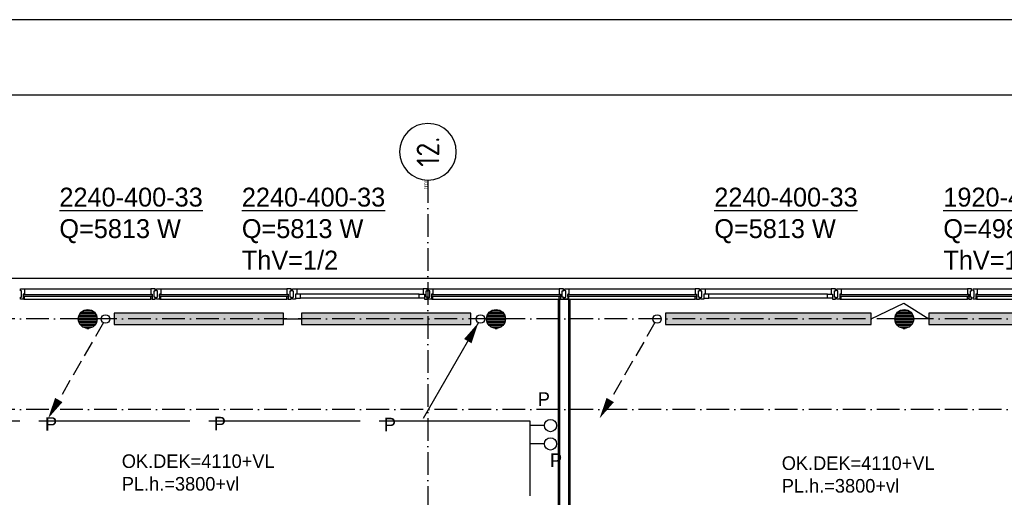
# Model space of a CAD drawing. Extents: x -41378 to 114803, y -24080 to 82188.
# Tile 66 of 137: x 18491 to 31514, y 75867 to 82188. Entities that reach past the tile are written whole.
import ezdxf
from ezdxf.enums import TextEntityAlignment as Align

# ---------------------------------------------------------------- set-up
doc = ezdxf.new("R2010")
doc.units = 0
doc.header["$LTSCALE"] = 50
for name, pattern in [('2322000', [45, 40, -5]), ('2322107', [2000, 1000, 1000]), ('DASHDOT', [9, 6, -1.5, 0, -1.5])]:
    doc.linetypes.add(name, pattern=pattern)
doc.layers.get('0').update_dxf_attribs({"linetype": 'CONTINUOUS'})
for name, color, linetype in [('00KAD025', 2, 'CONTINUOUS'), ('00KAD070', 5, 'CONTINUOUS'), ('AL$7----_STRAMIEN', 1, 'DASHDOT'), ('AL21----_BUITENWAND', 4, 'CONTINUOUS'), ('AL22----_BINNENWAND', 7, 'CONTINUOUS'), ('AL28----_KONSTRUKTIE', 3, 'CONTINUOUS'), ('AL31----_BUITENKOZ', 7, 'CONTINUOUS'), ('ALN-----_BLOCKNAAM', 2, 'CONTINUOUS'), ('ALXAA---_GEWBETON', 12, 'CONTINUOUS'), ('ALXOU---_GLAS', 7, 'CONTINUOUS'), ('BOUW', 8, 'CONTINUOUS'), ('WI561---', 1, 'CONTINUOUS'), ('WL$1----', 3, 'CONTINUOUS'), ('WL561---', 4, 'CONTINUOUS'), ('WL561---_AANVOER', 4, 'CONTINUOUS'), ('WL561---_RETOUR', 4, 'CONTINUOUS'), ('WM561---', 1, 'CONTINUOUS')]:
    doc.layers.add(name, color=color, linetype=linetype)
doc.layers.get('0').freeze()
doc.styles.add('BURO-018', font='BUROFONT.shx', dxfattribs={"height": 90})
doc.styles.add('BURO-025', font='BUROFONT.shx', dxfattribs={"height": 250})
doc.styles.get("Standard").update_dxf_attribs({"font": 'ISOCP'})

# ---------------------------------------------------------------- blocks, each defined once
blk = doc.blocks.new('1011')
at = {"layer": 'AL$7----_STRAMIEN', "color": 7, "linetype": 'CONTINUOUS'}
blk.add_circle((-750, 0), 750, dxfattribs=at)
at = {"layer": 'ALN-----_BLOCKNAAM', "linetype": 'CONTINUOUS'}
blk.add_text('1011', height=100, dxfattribs=at).set_placement((0, 0))
blk = doc.blocks.new('2322401')
at = {"color": 0, "linetype": 'CONTINUOUS'}
for p, q in [((-0.5, 0.5, 1), (-0.5, 0.5)), ((-0.5, 0.5, 1), (-0.5, -0.5, 1)), ((0.5, 0.5, 1), (-0.5, 0.5, 1)), ((0.5, 0.5), (-0.5, 0.5)), ((-0.5, 0.5), (-0.5, -0.5)), ((0.5, 0.5, 1), (0.5, 0.5)), ((0.5, -0.5, 1), (0.5, 0.5, 1)), ((0.5, -0.5), (0.5, 0.5)), ((-0.5, -0.5, 1), (-0.5, -0.5)), ((-0.5, -0.5, 1), (0.5, -0.5, 1)), ((-0.5, -0.5), (0.5, -0.5)), ((0.5, -0.5, 1), (0.5, -0.5))]:
    blk.add_line(p, q, dxfattribs=at)
blk = doc.blocks.new('CVHATCH1')
at = {"color": 0, "linetype": 'CONTINUOUS'}
blk.add_solid([(-0.5, -0.5), (0.5, -0.5), (-0.5, 0.5), (0.5, 0.5)], dxfattribs=at)
blk = doc.blocks.new('CVRINFO2')
at = {"color": 0, "linetype": 'CONTINUOUS', "style": 'BURO-025'}
for tag, p in [('CV_TEXT125', (0, 0)), ('CV_TEXT225', (0, -4.17)), ('CV_TEXT325', (0, -8.33)), ('CV_TEXT425', (0, -12.5))]:
    blk.add_attdef(tag, p, '', height=2.5, dxfattribs=at)
blk = doc.blocks.new('LDV2108')
at = {"color": 0, "linetype": 'CONTINUOUS'}
for p, q in [((-0.25, -0.43), (-1.19, -2.06)), ((-1.56, -2.71), (-2.5, -4.33)), ((-2.87, -4.98), (-3.81, -6.6)), ((-4.19, -7.25), (-5.12, -8.88)), ((-5.5, -9.53), (-6.44, -11.15))]:
    blk.add_line(p, q, dxfattribs=at)
blk.add_lwpolyline([(-6.75, -11.69, 0, 1, 0), (-5.5, -9.53, 1, 1, 0)], format="xyseb", dxfattribs=at)
blk.add_circle((0, 0), 0.5, dxfattribs=at)
blk = doc.blocks.new('LDV4107')
at = {"color": 0, "linetype": 'CONTINUOUS'}
blk.add_line((-0.25, -0.43), (-6.75, -11.69), dxfattribs=at)
blk.add_lwpolyline([(-0.25, -0.43, 0, 1, 0), (-1.5, -2.6, 1, 1, 0)], format="xyseb", dxfattribs=at)
blk.add_circle((0, 0), 0.5, dxfattribs=at)

msp = doc.modelspace()

# ---------------------------------------------------------------- linework, layer by layer
at = {"layer": '00KAD025', "linetype": 'CONTINUOUS'}
msp.add_line((114803.4, 82187.6), (-41378.4, 82187.6), dxfattribs=at)
at = {"layer": '00KAD070', "linetype": 'CONTINUOUS'}
msp.add_line((113803.4, 81187.6), (-40378.4, 81187.6), dxfattribs=at)
at = {"layer": 'AL$7----_STRAMIEN', "color": 1}
for p, q in [((53082.4, 78227.3), (12880.4, 78227.3)), ((53082.4, 77027.3), (12880.4, 77027.3))]:
    msp.add_line(p, q, dxfattribs=at)
msp.add_lwpolyline([(23891, 80064.7), (23891, 41627.3)], dxfattribs=at)
at = {"layer": 'AL21----_BUITENWAND', "color": 8}
msp.add_line((16151, 78767.3), (49631, 78767.3), dxfattribs=at)
at = {"layer": 'AL22----_BINNENWAND', "color": 8}
for p, q in [((25616, 69752.3), (25616, 78487.3)), ((25616, 78487.3), (25766, 78487.3)), ((25766, 78487.3), (25766, 69902.3))]:
    msp.add_line(p, q, dxfattribs=at)
at = {"layer": 'AL22----_BINNENWAND', "color": 8, "linetype": 'CONTINUOUS'}
for p, q in [((25631, 78487.3), (25631, 69767.3)), ((25751, 78487.3), (25751, 69887.3))]:
    msp.add_line(p, q, dxfattribs=at)
at = {"layer": 'AL28----_KONSTRUKTIE', "color": 8}
for centre in [(19391, 78227.3), (24791, 78227.3), (30191, 78227.3)]:
    msp.add_circle(centre, 125, dxfattribs=at)
at = {"layer": 'AL31----_BUITENKOZ', "color": 8, "linetype": 'CONTINUOUS'}
for p, q in [((18500, 78620.3), (18500, 78626.3)), ((18500, 78626.3), (18518.9, 78626.3)), ((18500, 78606.8), (18500, 78620.3)), ((18500, 78597.3), (18500, 78606.8)), ((18500, 78606.8), (18500, 78606.8)), ((18514, 78597.3), (18500, 78597.3)), ((18514, 78517.3), (18514, 78597.3)), ((18518.9, 78626.3), (18556, 78626.3)), ((18556, 78554.3), (18539, 78554.3)), ((18539, 78554.3), (18539, 78487.3)), ((18556, 78626.3), (18556, 78619.3)), ((18556, 78619.3), (18556, 78615.3)), ((18556, 78615.3), (18556, 78607.3)), ((18556, 78607.3), (18556, 78554.3)), ((20263.1, 78626.3), (20226, 78626.3)), ((20226, 78626.3), (20226, 78619.3)), ((20226, 78619.3), (20226, 78615.3)), ((20226, 78615.3), (20226, 78607.3)), ((20226, 78607.3), (20226, 78554.3)), ((20226, 78554.3), (20243, 78554.3)), ((20243, 78554.3), (20243, 78487.3)), ((20282, 78626.3), (20263.1, 78626.3)), ((20268, 78517.3), (20268, 78597.3)), ((20268, 78597.3), (20282, 78597.3)), ((20282, 78620.3), (20282, 78626.3)), ((20282, 78606.3), (20282, 78620.3)), ((20282, 78597.3), (20282, 78606.3)), ((20282, 78606.3), (20282, 78606.3)), ((20300, 78620.3), (20300, 78626.3)), ((20300, 78626.3), (20318.9, 78626.3)), ((20300, 78606.8), (20300, 78620.3)), ((20300, 78597.3), (20300, 78606.8)), ((20300, 78606.8), (20300, 78606.8)), ((20314, 78597.3), (20300, 78597.3)), ((20314, 78517.3), (20314, 78597.3)), ((20318.9, 78626.3), (20356, 78626.3)), ((20356, 78554.3), (20339, 78554.3)), ((20339, 78554.3), (20339, 78487.3)), ((20356, 78626.3), (20356, 78619.3)), ((20356, 78619.3), (20356, 78615.3)), ((20356, 78615.3), (20356, 78607.3)), ((20356, 78607.3), (20356, 78554.3)), ((22063.1, 78626.3), (22026, 78626.3)), ((22026, 78626.3), (22026, 78619.3)), ((22026, 78619.3), (22026, 78615.3)), ((22026, 78615.3), (22026, 78607.3)), ((22026, 78607.3), (22026, 78554.3)), ((22026, 78554.3), (22043, 78554.3)), ((22043, 78554.3), (22043, 78487.3)), ((22082, 78626.3), (22063.1, 78626.3)), ((22068, 78517.3), (22068, 78597.3)), ((22068, 78597.3), (22082, 78597.3)), ((22082, 78620.3), (22082, 78626.3)), ((22082, 78606.3), (22082, 78620.3)), ((22082, 78597.3), (22082, 78606.3)), ((22082, 78606.3), (22082, 78606.3)), ((22100, 78620.3), (22100, 78626.3)), ((22100, 78626.3), (22118.9, 78626.3)), ((22100, 78606.8), (22100, 78620.3)), ((22100, 78596.8), (22100, 78606.8)), ((22100, 78606.8), (22100, 78606.8)), ((22114, 78596.8), (22100, 78596.8)), ((22114, 78516.8), (22114, 78596.8)), ((22118.9, 78626.3), (22156, 78626.3)), ((22156, 78554.3), (22139, 78554.3)), ((22139, 78554.3), (22139, 78487.3)), ((22139, 78554.3), (22139, 78500.3)), ((22206, 78554.3), (22139, 78554.3)), ((22156, 78626.3), (22156, 78619.3)), ((22156, 78619.3), (22156, 78615.3)), ((22156, 78615.3), (22156, 78607.3)), ((22156, 78607.3), (22156, 78554.3)), ((22206, 78500.3), (22206, 78554.3)), ((23776, 78500.3), (23776, 78554.3)), ((23776, 78554.3), (23843, 78554.3)), ((23863.1, 78626.3), (23826, 78626.3)), ((23826, 78626.3), (23826, 78619.3)), ((23826, 78619.3), (23826, 78615.3)), ((23826, 78615.3), (23826, 78607.3)), ((23826, 78607.3), (23826, 78554.3)), ((23826, 78554.3), (23843, 78554.3)), ((23843, 78554.3), (23843, 78487.3)), ((23843, 78554.3), (23843, 78500.3)), ((23882, 78626.3), (23863.1, 78626.3)), ((23868, 78517.3), (23868, 78597.3)), ((23868, 78597.3), (23882, 78597.3)), ((23882, 78620.3), (23882, 78626.3)), ((23882, 78606.3), (23882, 78620.3)), ((23882, 78597.3), (23882, 78606.3)), ((23882, 78606.3), (23882, 78606.3)), ((23900, 78620.3), (23900, 78626.3)), ((23900, 78626.3), (23918.9, 78626.3)), ((23900, 78606.8), (23900, 78620.3)), ((23900, 78597.3), (23900, 78606.8)), ((23900, 78606.8), (23900, 78606.8)), ((23914, 78597.3), (23900, 78597.3)), ((23914, 78517.3), (23914, 78597.3)), ((23918.9, 78626.3), (23956, 78626.3)), ((23956, 78554.3), (23939, 78554.3)), ((23939, 78554.3), (23939, 78487.3)), ((23956, 78626.3), (23956, 78619.3)), ((23956, 78619.3), (23956, 78615.3)), ((23956, 78615.3), (23956, 78607.3)), ((23956, 78607.3), (23956, 78554.3)), ((25663.1, 78626.3), (25626, 78626.3)), ((25626, 78626.3), (25626, 78619.3)), ((25626, 78619.3), (25626, 78615.3)), ((25626, 78615.3), (25626, 78607.3)), ((25626, 78607.3), (25626, 78554.3)), ((25626, 78554.3), (25643, 78554.3)), ((25643, 78554.3), (25643, 78487.3)), ((25682, 78626.3), (25663.1, 78626.3)), ((25668, 78517.3), (25668, 78597.3)), ((25668, 78597.3), (25682, 78597.3)), ((25682, 78620.3), (25682, 78626.3)), ((25682, 78606.3), (25682, 78620.3)), ((25682, 78597.3), (25682, 78606.3)), ((25682, 78606.3), (25682, 78606.3)), ((25700, 78620.3), (25700, 78626.3)), ((25700, 78626.3), (25718.9, 78626.3)), ((25700, 78606.8), (25700, 78620.3)), ((25700, 78597.3), (25700, 78606.8)), ((25700, 78606.8), (25700, 78606.8)), ((25714, 78597.3), (25700, 78597.3)), ((25714, 78517.3), (25714, 78597.3)), ((25718.9, 78626.3), (25756, 78626.3)), ((25756, 78554.3), (25739, 78554.3)), ((25739, 78554.3), (25739, 78487.3)), ((25756, 78626.3), (25756, 78619.3)), ((25756, 78619.3), (25756, 78615.3)), ((25756, 78615.3), (25756, 78607.3)), ((25756, 78607.3), (25756, 78554.3)), ((27463.1, 78626.3), (27426, 78626.3)), ((27426, 78626.3), (27426, 78619.3)), ((27426, 78619.3), (27426, 78615.3)), ((27426, 78615.3), (27426, 78607.3)), ((27426, 78607.3), (27426, 78554.3)), ((27426, 78554.3), (27443, 78554.3)), ((27443, 78554.3), (27443, 78487.3)), ((27482, 78626.3), (27463.1, 78626.3)), ((27468, 78517.3), (27468, 78597.3)), ((27468, 78597.3), (27482, 78597.3)), ((27482, 78620.3), (27482, 78626.3)), ((27482, 78606.3), (27482, 78620.3)), ((27482, 78597.3), (27482, 78606.3)), ((27482, 78606.3), (27482, 78606.3)), ((27500, 78620.3), (27500, 78626.3)), ((27500, 78626.3), (27518.9, 78626.3)), ((27500, 78606.8), (27500, 78620.3)), ((27500, 78596.8), (27500, 78606.8)), ((27500, 78606.8), (27500, 78606.8)), ((27514, 78596.8), (27500, 78596.8)), ((27514, 78516.8), (27514, 78596.8)), ((27518.9, 78626.3), (27556, 78626.3)), ((27556, 78554.3), (27539, 78554.3)), ((27539, 78554.3), (27539, 78487.3)), ((27539, 78554.3), (27539, 78500.3)), ((27606, 78554.3), (27539, 78554.3)), ((27556, 78626.3), (27556, 78619.3)), ((27556, 78619.3), (27556, 78615.3)), ((27556, 78615.3), (27556, 78607.3)), ((27556, 78607.3), (27556, 78554.3)), ((27606, 78500.3), (27606, 78554.3)), ((29176, 78500.3), (29176, 78554.3)), ((29176, 78554.3), (29243, 78554.3)), ((29263.1, 78626.3), (29226, 78626.3)), ((29226, 78626.3), (29226, 78619.3)), ((29226, 78619.3), (29226, 78615.3)), ((29226, 78615.3), (29226, 78607.3)), ((29226, 78607.3), (29226, 78554.3)), ((29226, 78554.3), (29243, 78554.3)), ((29243, 78554.3), (29243, 78487.3)), ((29243, 78554.3), (29243, 78500.3)), ((29282, 78626.3), (29263.1, 78626.3)), ((29268, 78517.3), (29268, 78597.3)), ((29268, 78597.3), (29282, 78597.3)), ((29282, 78620.3), (29282, 78626.3)), ((29282, 78606.3), (29282, 78620.3)), ((29282, 78597.3), (29282, 78606.3)), ((29282, 78606.3), (29282, 78606.3)), ((29300, 78620.3), (29300, 78626.3)), ((29300, 78626.3), (29318.9, 78626.3)), ((29300, 78606.8), (29300, 78620.3)), ((29300, 78597.3), (29300, 78606.8)), ((29300, 78606.8), (29300, 78606.8)), ((29314, 78597.3), (29300, 78597.3)), ((29314, 78517.3), (29314, 78597.3)), ((29318.9, 78626.3), (29356, 78626.3)), ((29356, 78554.3), (29339, 78554.3)), ((29339, 78554.3), (29339, 78487.3)), ((29356, 78626.3), (29356, 78619.3)), ((29356, 78619.3), (29356, 78615.3)), ((29356, 78615.3), (29356, 78607.3)), ((29356, 78607.3), (29356, 78554.3)), ((31063.1, 78626.3), (31026, 78626.3)), ((31026, 78626.3), (31026, 78619.3)), ((31026, 78619.3), (31026, 78615.3)), ((31026, 78615.3), (31026, 78607.3)), ((31026, 78607.3), (31026, 78554.3)), ((31026, 78554.3), (31043, 78554.3)), ((31043, 78554.3), (31043, 78487.3)), ((31082, 78626.3), (31063.1, 78626.3)), ((31068, 78517.3), (31068, 78597.3)), ((31068, 78597.3), (31082, 78597.3)), ((31082, 78620.3), (31082, 78626.3)), ((31082, 78606.3), (31082, 78620.3)), ((31082, 78597.3), (31082, 78606.3)), ((31082, 78606.3), (31082, 78606.3)), ((31100, 78620.3), (31100, 78626.3)), ((31100, 78626.3), (31118.9, 78626.3)), ((31100, 78606.8), (31100, 78620.3)), ((31100, 78597.3), (31100, 78606.8)), ((31100, 78606.8), (31100, 78606.8)), ((31114, 78597.3), (31100, 78597.3)), ((31114, 78517.3), (31114, 78597.3)), ((31118.9, 78626.3), (31156, 78626.3)), ((31156, 78554.3), (31139, 78554.3)), ((31139, 78554.3), (31139, 78487.3)), ((31156, 78626.3), (31156, 78619.3)), ((31156, 78619.3), (31156, 78615.3)), ((31156, 78615.3), (31156, 78607.3)), ((31156, 78607.3), (31156, 78554.3)), ((18500, 78507.3), (18500, 78517.3)), ((18500, 78517.3), (18514, 78517.3)), ((18500, 78493.3), (18500, 78507.3)), ((18500, 78507.3), (18500, 78507.3)), ((18500, 78487.3), (18500, 78493.3)), ((18539, 78487.3), (18500, 78487.3)), ((18539, 78524.3), (18539, 78492.3)), ((18556, 78524.3), (18539, 78524.3)), ((18539, 78492.3), (18544, 78492.3)), ((18544, 78492.3), (18544, 78487.3)), ((18544, 78487.3), (18556, 78487.3)), ((18556, 78487.3), (18556, 78524.3)), ((20226, 78487.3), (20226, 78524.3)), ((20226, 78524.3), (20243, 78524.3)), ((20238, 78487.3), (20226, 78487.3)), ((20243, 78492.3), (20238, 78492.3)), ((20238, 78492.3), (20238, 78487.3)), ((20243, 78524.3), (20243, 78492.3)), ((20243, 78487.3), (20282, 78487.3)), ((20282, 78517.3), (20268, 78517.3)), ((20282, 78507.3), (20282, 78517.3)), ((20282, 78493.3), (20282, 78507.3)), ((20282, 78507.3), (20282, 78507.3)), ((20282, 78487.3), (20282, 78493.3)), ((20300, 78507.3), (20300, 78517.3)), ((20300, 78517.3), (20314, 78517.3)), ((20300, 78493.3), (20300, 78507.3)), ((20300, 78507.3), (20300, 78507.3)), ((20300, 78487.3), (20300, 78493.3)), ((20339, 78487.3), (20300, 78487.3)), ((20339, 78524.3), (20339, 78492.3)), ((20356, 78524.3), (20339, 78524.3)), ((20339, 78492.3), (20344, 78492.3)), ((20344, 78492.3), (20344, 78487.3)), ((20344, 78487.3), (20356, 78487.3)), ((20356, 78487.3), (20356, 78524.3)), ((22026, 78487.3), (22026, 78524.3)), ((22026, 78524.3), (22043, 78524.3)), ((22038, 78487.3), (22026, 78487.3)), ((22043, 78492.3), (22038, 78492.3)), ((22038, 78492.3), (22038, 78487.3)), ((22043, 78524.3), (22043, 78492.3)), ((22043, 78487.3), (22082, 78487.3)), ((22082, 78517.3), (22068, 78517.3)), ((22082, 78507.3), (22082, 78517.3)), ((22082, 78493.3), (22082, 78507.3)), ((22082, 78507.3), (22082, 78507.3)), ((22082, 78487.3), (22082, 78493.3)), ((22100, 78507.3), (22100, 78516.8)), ((22100, 78516.8), (22114, 78516.8)), ((22100, 78493.3), (22100, 78507.3)), ((22100, 78507.3), (22100, 78507.3)), ((22100, 78487.3), (22100, 78493.3)), ((22139, 78487.3), (22100, 78487.3)), ((22139, 78500.3), (22206, 78500.3)), ((23843, 78500.3), (23776, 78500.3)), ((23843, 78487.3), (23882, 78487.3)), ((23882, 78517.3), (23868, 78517.3)), ((23882, 78507.3), (23882, 78517.3)), ((23882, 78493.3), (23882, 78507.3)), ((23882, 78507.3), (23882, 78507.3)), ((23882, 78487.3), (23882, 78493.3)), ((23900, 78507.3), (23900, 78517.3)), ((23900, 78517.3), (23914, 78517.3)), ((23900, 78493.3), (23900, 78507.3)), ((23900, 78507.3), (23900, 78507.3)), ((23900, 78487.3), (23900, 78493.3)), ((23939, 78487.3), (23900, 78487.3)), ((23939, 78524.3), (23939, 78492.3)), ((23956, 78524.3), (23939, 78524.3)), ((23939, 78492.3), (23944, 78492.3)), ((23944, 78492.3), (23944, 78487.3)), ((23944, 78487.3), (23956, 78487.3)), ((23956, 78487.3), (23956, 78524.3)), ((25626, 78487.3), (25626, 78524.3)), ((25626, 78524.3), (25643, 78524.3)), ((25638, 78487.3), (25626, 78487.3)), ((25643, 78492.3), (25638, 78492.3)), ((25638, 78492.3), (25638, 78487.3)), ((25643, 78524.3), (25643, 78492.3)), ((25643, 78487.3), (25682, 78487.3)), ((25682, 78517.3), (25668, 78517.3)), ((25682, 78507.3), (25682, 78517.3)), ((25682, 78493.3), (25682, 78507.3)), ((25682, 78507.3), (25682, 78507.3)), ((25682, 78487.3), (25682, 78493.3)), ((25700, 78507.3), (25700, 78517.3)), ((25700, 78517.3), (25714, 78517.3)), ((25700, 78493.3), (25700, 78507.3)), ((25700, 78507.3), (25700, 78507.3)), ((25700, 78487.3), (25700, 78493.3)), ((25739, 78487.3), (25700, 78487.3)), ((25739, 78524.3), (25739, 78492.3)), ((25756, 78524.3), (25739, 78524.3)), ((25739, 78492.3), (25744, 78492.3)), ((25744, 78492.3), (25744, 78487.3)), ((25744, 78487.3), (25756, 78487.3)), ((25756, 78487.3), (25756, 78524.3)), ((27426, 78487.3), (27426, 78524.3)), ((27426, 78524.3), (27443, 78524.3)), ((27438, 78487.3), (27426, 78487.3)), ((27443, 78492.3), (27438, 78492.3)), ((27438, 78492.3), (27438, 78487.3)), ((27443, 78524.3), (27443, 78492.3)), ((27443, 78487.3), (27482, 78487.3)), ((27482, 78517.3), (27468, 78517.3)), ((27482, 78507.3), (27482, 78517.3)), ((27482, 78493.3), (27482, 78507.3)), ((27482, 78507.3), (27482, 78507.3)), ((27482, 78487.3), (27482, 78493.3)), ((27500, 78507.3), (27500, 78516.8)), ((27500, 78516.8), (27514, 78516.8)), ((27500, 78493.3), (27500, 78507.3)), ((27500, 78507.3), (27500, 78507.3)), ((27500, 78487.3), (27500, 78493.3)), ((27539, 78487.3), (27500, 78487.3)), ((27539, 78500.3), (27606, 78500.3)), ((29243, 78500.3), (29176, 78500.3)), ((29243, 78487.3), (29282, 78487.3)), ((29282, 78517.3), (29268, 78517.3)), ((29282, 78507.3), (29282, 78517.3)), ((29282, 78493.3), (29282, 78507.3)), ((29282, 78507.3), (29282, 78507.3)), ((29282, 78487.3), (29282, 78493.3)), ((29300, 78507.3), (29300, 78517.3)), ((29300, 78517.3), (29314, 78517.3)), ((29300, 78493.3), (29300, 78507.3)), ((29300, 78507.3), (29300, 78507.3)), ((29300, 78487.3), (29300, 78493.3)), ((29339, 78487.3), (29300, 78487.3)), ((29339, 78524.3), (29339, 78492.3)), ((29356, 78524.3), (29339, 78524.3)), ((29339, 78492.3), (29344, 78492.3)), ((29344, 78492.3), (29344, 78487.3)), ((29344, 78487.3), (29356, 78487.3)), ((29356, 78487.3), (29356, 78524.3)), ((31026, 78487.3), (31026, 78524.3)), ((31026, 78524.3), (31043, 78524.3)), ((31038, 78487.3), (31026, 78487.3)), ((31043, 78492.3), (31038, 78492.3)), ((31038, 78492.3), (31038, 78487.3)), ((31043, 78524.3), (31043, 78492.3)), ((31043, 78487.3), (31082, 78487.3)), ((31082, 78517.3), (31068, 78517.3)), ((31082, 78507.3), (31082, 78517.3)), ((31082, 78493.3), (31082, 78507.3)), ((31082, 78507.3), (31082, 78507.3)), ((31082, 78487.3), (31082, 78493.3)), ((31100, 78507.3), (31100, 78517.3)), ((31100, 78517.3), (31114, 78517.3)), ((31100, 78493.3), (31100, 78507.3)), ((31100, 78507.3), (31100, 78507.3)), ((31100, 78487.3), (31100, 78493.3)), ((31139, 78487.3), (31100, 78487.3)), ((31139, 78524.3), (31139, 78492.3)), ((31156, 78524.3), (31139, 78524.3)), ((31139, 78492.3), (31144, 78492.3)), ((31144, 78492.3), (31144, 78487.3)), ((31144, 78487.3), (31156, 78487.3)), ((31156, 78487.3), (31156, 78524.3))]:
    msp.add_line(p, q, dxfattribs=at)
at = {"layer": 'AL31----_BUITENKOZ', "color": 8}
for p, q in [((18556, 78626.3), (20226, 78626.3)), ((20356, 78626.3), (22026, 78626.3)), ((22156, 78626.3), (23826, 78626.3)), ((23776, 78554.3), (22206, 78554.3)), ((23956, 78626.3), (25626, 78626.3)), ((25756, 78626.3), (27426, 78626.3)), ((27556, 78626.3), (29226, 78626.3)), ((29176, 78554.3), (27606, 78554.3)), ((29356, 78626.3), (31026, 78626.3)), ((31156, 78626.3), (32826, 78626.3)), ((18556, 78487.3), (20226, 78487.3)), ((20356, 78487.3), (22026, 78487.3)), ((23776, 78500.3), (22206, 78500.3)), ((23956, 78487.3), (25626, 78487.3)), ((25756, 78487.3), (27426, 78487.3)), ((29176, 78500.3), (27606, 78500.3)), ((29356, 78487.3), (31026, 78487.3)), ((31156, 78487.3), (32826, 78487.3))]:
    msp.add_line(p, q, dxfattribs=at)
at = {"layer": 'ALXAA---_GEWBETON', "color": 8}
for p, q in [((19279.1, 78283), (19502.9, 78283)), ((19291.5, 78303), (19490.5, 78303)), ((19310.6, 78323), (19471.4, 78323)), ((19343.7, 78343), (19438.3, 78343)), ((24679.1, 78283), (24902.9, 78283)), ((24691.5, 78303), (24890.5, 78303)), ((24710.6, 78323), (24871.4, 78323)), ((24743.7, 78343), (24838.3, 78343)), ((30079.1, 78283), (30302.9, 78283)), ((30091.5, 78303), (30290.5, 78303)), ((30110.6, 78323), (30271.4, 78323)), ((30143.7, 78343), (30238.3, 78343)), ((19266.1, 78223), (19515.9, 78223)), ((19267, 78243), (19515, 78243)), ((19268.4, 78203), (19513.6, 78203)), ((19271.2, 78263), (19510.8, 78263)), ((19274.1, 78183), (19507.9, 78183)), ((19283.8, 78163), (19498.2, 78163)), ((19298.7, 78143), (19483.3, 78143)), ((24666.1, 78223), (24915.9, 78223)), ((24667, 78243), (24915, 78243)), ((24668.4, 78203), (24913.6, 78203)), ((24671.2, 78263), (24910.8, 78263)), ((24674.1, 78183), (24907.9, 78183)), ((24683.8, 78163), (24898.2, 78163)), ((24698.7, 78143), (24883.3, 78143)), ((30066.1, 78223), (30315.9, 78223)), ((30067, 78243), (30315, 78243)), ((30068.4, 78203), (30313.6, 78203)), ((30071.2, 78263), (30310.8, 78263)), ((30074.1, 78183), (30307.9, 78183)), ((30083.8, 78163), (30298.2, 78163)), ((30098.7, 78143), (30283.3, 78143)), ((19322.1, 78123), (19459.9, 78123)), ((19377.7, 78103), (19404.3, 78103)), ((24722.1, 78123), (24859.9, 78123)), ((24777.7, 78103), (24804.3, 78103)), ((30122.1, 78123), (30259.9, 78123)), ((30177.7, 78103), (30204.3, 78103))]:
    msp.add_line(p, q, dxfattribs=at)
at = {"layer": 'ALXOU---_GLAS', "color": 8}
for p, q in [((18541, 78526.3), (18541, 78552.3)), ((18541, 78552.3), (20241, 78552.3)), ((20241, 78552.3), (20241, 78526.3)), ((20341, 78526.3), (20341, 78552.3)), ((20341, 78552.3), (22041, 78552.3)), ((22041, 78552.3), (22041, 78526.3)), ((23941, 78526.3), (23941, 78552.3)), ((23941, 78552.3), (25641, 78552.3)), ((25641, 78552.3), (25641, 78526.3)), ((25741, 78526.3), (25741, 78552.3)), ((25741, 78552.3), (27441, 78552.3)), ((27441, 78552.3), (27441, 78526.3)), ((29341, 78526.3), (29341, 78552.3)), ((29341, 78552.3), (31041, 78552.3)), ((31041, 78552.3), (31041, 78526.3)), ((31141, 78526.3), (31141, 78552.3)), ((31141, 78552.3), (32841, 78552.3)), ((20241, 78526.3), (18541, 78526.3)), ((22041, 78526.3), (20341, 78526.3)), ((25641, 78526.3), (23941, 78526.3)), ((27441, 78526.3), (25741, 78526.3)), ((31041, 78526.3), (29341, 78526.3)), ((32841, 78526.3), (31141, 78526.3))]:
    msp.add_line(p, q, dxfattribs=at)
at = {"layer": 'WL$1----', "linetype": '2322000'}
for p, q in [((25243.5, 76872.9), (16949.4, 76872.9)), ((25243.5, 69136.4), (25243.5, 76872.9))]:
    msp.add_line(p, q, dxfattribs=at)
at = {"layer": 'WL$1----'}
for centre in [(25511.2, 76815.9), (25511.2, 76573.3)]:
    msp.add_circle(centre, 80.8, dxfattribs=at)
at = {"layer": 'WL561---_AANVOER', "linetype": '2322107'}
for p, q in [((29752.3, 78227.3), (30187, 78435.1)), ((30187, 78435.1), (30515.8, 78227.3)), ((21980.2, 78227.3), (22219.1, 78227.3))]:
    msp.add_line(p, q, dxfattribs=at)
at = {"layer": 'WM561---', "color": 3}
for p, q in [((25430.4, 76815.9), (25245.2, 76815.9)), ((25430.4, 76573.3), (25245.2, 76573.3))]:
    msp.add_line(p, q, dxfattribs=at)

# ---------------------------------------------------------------- block references
at = {"layer": 'AL$7----_STRAMIEN'}
ref = msp.add_blockref('1011', (23891, 80064.7), dxfattribs=dict(at, xscale=-0.5, yscale=0.5, zscale=0.5, rotation=90))
ref.add_attrib('STR-NAAM', '12.', dxfattribs={"color": 3, "linetype": 'CONTINUOUS', "height": 300, "rotation": 90}).set_placement((23891, 80439.7), align=Align.MIDDLE)
at = {"layer": 'WI561---'}
ref = msp.add_blockref('CVRINFO2', (19016.1, 79714.3), dxfattribs=dict(at, xscale=100, yscale=100, zscale=100))
ref.add_attrib('CV_TEXT125', '%%u2240-400-33', (19016.1, 79714.3), dxfattribs={"layer": '0', "color": 2, "linetype": 'CONTINUOUS', "height": 250, "style": 'BURO-025'})
ref.add_attrib('CV_TEXT225', 'Q=5813 W', (19016.1, 79297.6), dxfattribs={"layer": '0', "color": 2, "linetype": 'CONTINUOUS', "height": 250, "style": 'BURO-025'})
ref = msp.add_blockref('CVRINFO2', (21429.4, 79714.3), dxfattribs=dict(at, xscale=100, yscale=100, zscale=100))
ref.add_attrib('CV_TEXT125', '%%u2240-400-33', (21429.4, 79714.3), dxfattribs={"layer": '0', "color": 2, "linetype": 'CONTINUOUS', "height": 250, "style": 'BURO-025'})
ref.add_attrib('CV_TEXT225', 'Q=5813 W', (21429.4, 79297.6), dxfattribs={"layer": '0', "color": 2, "linetype": 'CONTINUOUS', "height": 250, "style": 'BURO-025'})
ref.add_attrib('CV_TEXT325', 'ThV=1/2', (21429.4, 78880.9), dxfattribs={"layer": '0', "color": 2, "linetype": 'CONTINUOUS', "height": 250, "style": 'BURO-025'})
ref = msp.add_blockref('CVRINFO2', (27678.4, 79714.3), dxfattribs=dict(at, xscale=100, yscale=100, zscale=100))
ref.add_attrib('CV_TEXT125', '%%u2240-400-33', (27678.4, 79714.3), dxfattribs={"layer": '0', "color": 2, "linetype": 'CONTINUOUS', "height": 250, "style": 'BURO-025'})
ref.add_attrib('CV_TEXT225', 'Q=5813 W', (27678.4, 79297.6), dxfattribs={"layer": '0', "color": 2, "linetype": 'CONTINUOUS', "height": 250, "style": 'BURO-025'})
ref = msp.add_blockref('CVRINFO2', (30707.4, 79714.3), dxfattribs=dict(at, xscale=100, yscale=100, zscale=100))
ref.add_attrib('CV_TEXT125', '%%u1920-400-33', (30707.4, 79714.3), dxfattribs={"layer": '0', "color": 2, "linetype": 'CONTINUOUS', "height": 250, "style": 'BURO-025'})
ref.add_attrib('CV_TEXT225', 'Q=4982 W', (30707.4, 79297.6), dxfattribs={"layer": '0', "color": 2, "linetype": 'CONTINUOUS', "height": 250, "style": 'BURO-025'})
ref.add_attrib('CV_TEXT325', 'ThV=1/2', (30707.4, 78880.9), dxfattribs={"layer": '0', "color": 2, "linetype": 'CONTINUOUS', "height": 250, "style": 'BURO-025'})
at = {"layer": 'WL561---', "yscale": 150}
for name, p, xscale, zscale, rotation in [('2322401', (20860.2, 78227.3), 2240, 400, 180.0000000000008), ('CVHATCH1', (20860.2, 78227.3), 2240, 2240, 180.0000000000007), ('2322401', (23339.1, 78227.3), 2240, 400, 180.0000000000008), ('2322401', (23339.1, 78227.3), 2240, 400, 180.0000000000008), ('CVHATCH1', (23339.1, 78227.3), 2240, 2240, 180.0000000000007), ('CVHATCH1', (23339.1, 78227.3), 2240, 2240, 180.0000000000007), ('2322401', (28392.3, 78227.3), 2720, 400, 180.0000000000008), ('CVHATCH1', (28392.3, 78227.3), 2720, 2720, 180.0000000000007), ('2322401', (31555.8, 78227.3), 2080, 400, 180.0000000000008), ('CVHATCH1', (31555.8, 78227.3), 2080, 2080, 180.0000000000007)]:
    msp.add_blockref(name, p, dxfattribs=dict(at, xscale=xscale, zscale=zscale, rotation=rotation))
at = {"layer": 'WL561---_AANVOER', "color": 2, "xscale": 112.5, "yscale": 112.5, "zscale": 112.5}
msp.add_blockref('LDV4107', (24586.7, 78226.7), dxfattribs=at)
at = {"layer": 'WL561---_RETOUR', "color": 2, "xscale": 112.5, "yscale": 112.5, "zscale": 112.5}
for p in [(19626.6, 78226.7), (26920.5, 78226.7)]:
    msp.add_blockref('LDV2108', p, dxfattribs=at)

# ---------------------------------------------------------------- texts
at = {"layer": 'BOUW', "color": 1, "style": 'BURO-018'}
for s, p in [('OK.DEK=4110+VL', (19841.8, 76255.5)), ('OK.DEK=4110+VL', (28570.6, 76229.2)), ('PL.h.=3800+vl', (19841.8, 75955.5)), ('PL.h.=3800+vl', (28570.6, 75929.2))]:
    msp.add_text(s, height=180, dxfattribs=at).set_placement(p)
at = {"layer": 'WL$1----', "color": 1, "style": 'BURO-018'}
for p in [(25343.3, 77077.1), (18825.7, 76747.4), (21057.5, 76752), (23307.6, 76739.3), (25505.1, 76268.4)]:
    msp.add_text('P', height=180, dxfattribs=at).set_placement(p)

doc.saveas('drawing.dxf')
